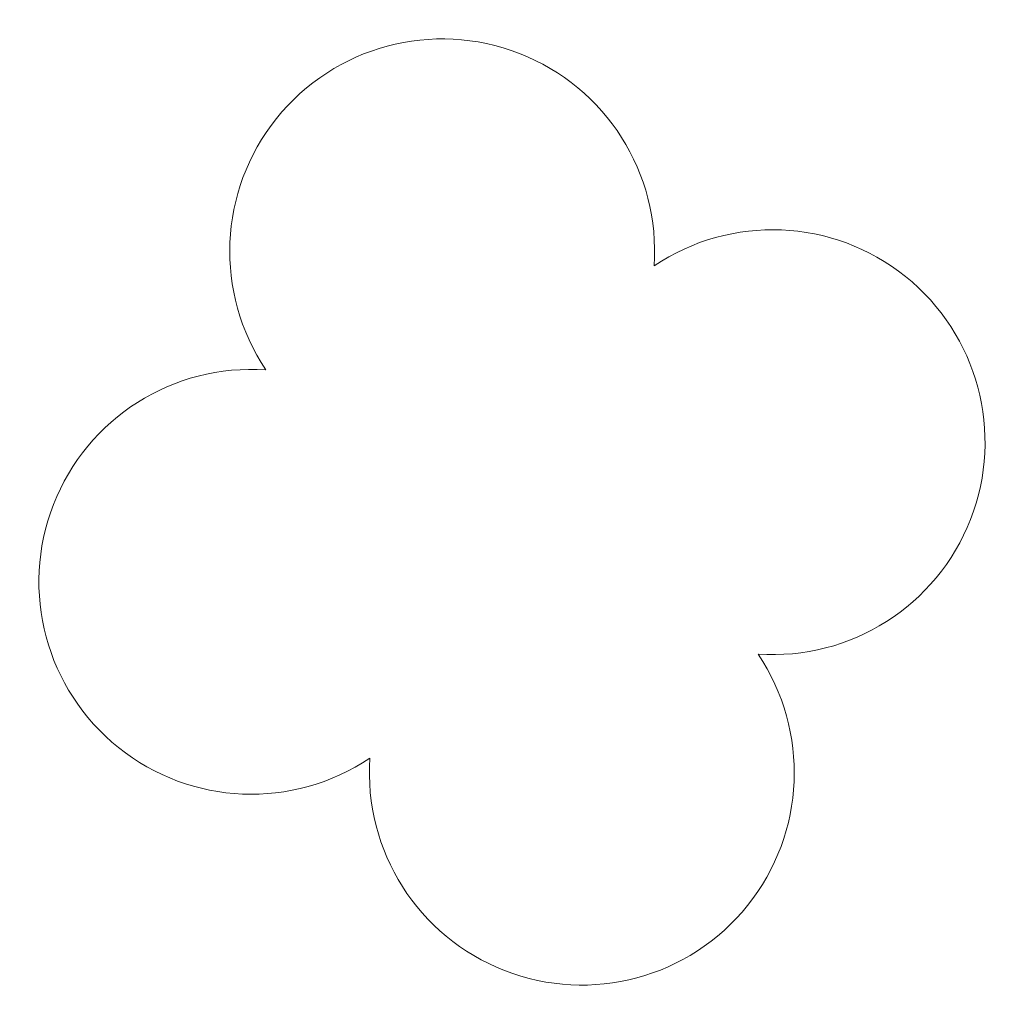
# Model space of a CAD drawing. Header units: metres. Extents: x 43144 to 46063, y 371355 to 373145.
# Tile 2 of 136: x 45462.24 to 45463.92, y 371801.22 to 371802.9. Entities that reach past the tile are written whole.
import ezdxf

# ---------------------------------------------------------------- set-up
doc = ezdxf.new("R2010")
doc.units = ezdxf.units.M

msp = doc.modelspace()

# ---------------------------------------------------------------- linework, layer by layer
at = {"layer": '', "color": 116, "linetype": 'Continuous', "lineweight": 13, "extrusion": (0, 0, -1)}
for centre, start, end in [((-45462.9608, 371802.5037), 326.0753, 183.9246), ((-45462.9608, 371802.5037), 326.0753, 183.9246), ((-45462.9608, 371802.5037), 326.0753, 183.9246), ((-45462.9608, 371802.5037), 326.0753, 183.9246), ((-45462.9608, 371802.5037), 326.0753, 183.9246), ((-45462.9608, 371802.5037), 326.0753, 183.9246), ((-45462.9608, 371802.5037), 326.0753, 183.9246), ((-45462.9608, 371802.5037), 326.0753, 183.9246), ((-45462.9608, 371802.5037), 326.0753, 183.9246), ((-45462.9608, 371802.5037), 326.0753, 183.9246), ((-45462.9608, 371802.5037), 326.0753, 183.9246), ((-45462.9608, 371802.5037), 326.0753, 183.9246), ((-45462.9608, 371802.5037), 326.0753, 183.9246), ((-45462.9608, 371802.5037), 326.0753, 183.9246), ((-45462.9608, 371802.5037), 326.0753, 183.9246), ((-45462.9608, 371802.5037), 326.0753, 183.9246), ((-45462.9608, 371802.5037), 326.0753, 183.9246), ((-45462.9608, 371802.5037), 326.0753, 183.9246), ((-45462.9608, 371802.5037), 326.0753, 183.9246), ((-45462.9608, 371802.5037), 326.0753, 183.9246), ((-45462.9608, 371802.5037), 326.0753, 183.9246), ((-45462.9608, 371802.5037), 326.0753, 183.9246), ((-45462.9608, 371802.5037), 326.0753, 183.9246), ((-45462.9608, 371802.5037), 326.0753, 183.9246), ((-45462.9608, 371802.5037), 326.0753, 183.9246), ((-45462.9608, 371802.5037), 326.0753, 183.9246), ((-45462.9608, 371802.5037), 326.0753, 183.9246), ((-45462.9608, 371802.5037), 326.0753, 183.9246), ((-45462.9608, 371802.5037), 326.0753, 183.9246), ((-45462.9608, 371802.5037), 326.0753, 183.9246), ((-45462.9608, 371802.5037), 326.0753, 183.9246), ((-45462.9608, 371802.5037), 326.0753, 183.9246), ((-45462.9608, 371802.5037), 326.0753, 183.9246), ((-45462.9608, 371802.5037), 326.0753, 183.9246), ((-45463.5259, 371802.1773), 56.0753, 273.9246), ((-45463.5259, 371802.1773), 56.0753, 273.9246), ((-45463.5259, 371802.1773), 56.0753, 273.9246), ((-45463.5259, 371802.1773), 56.0753, 273.9246), ((-45463.5259, 371802.1773), 56.0753, 273.9246), ((-45463.5259, 371802.1773), 56.0753, 273.9246), ((-45463.5259, 371802.1773), 56.0753, 273.9246), ((-45463.5259, 371802.1773), 56.0753, 273.9246), ((-45463.5259, 371802.1773), 56.0753, 273.9246), ((-45463.5259, 371802.1773), 56.0753, 273.9246), ((-45463.5259, 371802.1773), 56.0753, 273.9246), ((-45463.5259, 371802.1773), 56.0753, 273.9246), ((-45463.5259, 371802.1773), 56.0753, 273.9246), ((-45463.5259, 371802.1773), 56.0753, 273.9246), ((-45463.5259, 371802.1773), 56.0753, 273.9246), ((-45463.5259, 371802.1773), 56.0753, 273.9246), ((-45463.5259, 371802.1773), 56.0753, 273.9246), ((-45463.5259, 371802.1773), 56.0753, 273.9246), ((-45463.5259, 371802.1773), 56.0753, 273.9246), ((-45463.5259, 371802.1773), 56.0753, 273.9246), ((-45463.5259, 371802.1773), 56.0753, 273.9246), ((-45463.5259, 371802.1773), 56.0753, 273.9246), ((-45463.5259, 371802.1773), 56.0753, 273.9246), ((-45463.5259, 371802.1773), 56.0753, 273.9246), ((-45463.5259, 371802.1773), 56.0753, 273.9246), ((-45463.5259, 371802.1773), 56.0753, 273.9246), ((-45463.5259, 371802.1773), 56.0753, 273.9246), ((-45463.5259, 371802.1773), 56.0753, 273.9246), ((-45463.5259, 371802.1773), 56.0753, 273.9246), ((-45463.5259, 371802.1773), 56.0753, 273.9246), ((-45463.5259, 371802.1773), 56.0753, 273.9246), ((-45463.5259, 371802.1773), 56.0753, 273.9246), ((-45463.5259, 371802.1773), 56.0753, 273.9246), ((-45463.5259, 371802.1773), 56.0753, 273.9246), ((-45462.6344, 371801.9385), 236.0753, 93.9246), ((-45462.6344, 371801.9385), 236.0753, 93.9246), ((-45462.6344, 371801.9385), 236.0753, 93.9246), ((-45462.6344, 371801.9385), 236.0753, 93.9246), ((-45462.6344, 371801.9385), 236.0753, 93.9246), ((-45462.6344, 371801.9385), 236.0753, 93.9246), ((-45462.6344, 371801.9385), 236.0753, 93.9246), ((-45462.6344, 371801.9385), 236.0753, 93.9246), ((-45462.6344, 371801.9385), 236.0753, 93.9246), ((-45462.6344, 371801.9385), 236.0753, 93.9246), ((-45462.6344, 371801.9385), 236.0753, 93.9246), ((-45462.6344, 371801.9385), 236.0753, 93.9246), ((-45462.6344, 371801.9385), 236.0753, 93.9246), ((-45462.6344, 371801.9385), 236.0753, 93.9246), ((-45462.6344, 371801.9385), 236.0753, 93.9246), ((-45462.6344, 371801.9385), 236.0753, 93.9246), ((-45462.6344, 371801.9385), 236.0753, 93.9246), ((-45462.6344, 371801.9385), 236.0753, 93.9246), ((-45462.6344, 371801.9385), 236.0753, 93.9246), ((-45462.6344, 371801.9385), 236.0753, 93.9246), ((-45462.6344, 371801.9385), 236.0753, 93.9246), ((-45462.6344, 371801.9385), 236.0753, 93.9246), ((-45462.6344, 371801.9385), 236.0753, 93.9246), ((-45462.6344, 371801.9385), 236.0753, 93.9246), ((-45462.6344, 371801.9385), 236.0753, 93.9246), ((-45462.6344, 371801.9385), 236.0753, 93.9246), ((-45462.6344, 371801.9385), 236.0753, 93.9246), ((-45462.6344, 371801.9385), 236.0753, 93.9246), ((-45462.6344, 371801.9385), 236.0753, 93.9246), ((-45462.6344, 371801.9385), 236.0753, 93.9246), ((-45462.6344, 371801.9385), 236.0753, 93.9246), ((-45462.6344, 371801.9385), 236.0753, 93.9246), ((-45462.6344, 371801.9385), 236.0753, 93.9246), ((-45462.6344, 371801.9385), 236.0753, 93.9246), ((-45463.1996, 371801.6121), 146.0753, 3.9246), ((-45463.1996, 371801.6121), 146.0753, 3.9246), ((-45463.1996, 371801.6121), 146.0753, 3.9246), ((-45463.1996, 371801.6121), 146.0753, 3.9246), ((-45463.1996, 371801.6121), 146.0753, 3.9246), ((-45463.1996, 371801.6121), 146.0753, 3.9246), ((-45463.1996, 371801.6121), 146.0753, 3.9246), ((-45463.1996, 371801.6121), 146.0753, 3.9246), ((-45463.1996, 371801.6121), 146.0753, 3.9246), ((-45463.1996, 371801.6121), 146.0753, 3.9246), ((-45463.1996, 371801.6121), 146.0753, 3.9246), ((-45463.1996, 371801.6121), 146.0753, 3.9246), ((-45463.1996, 371801.6121), 146.0753, 3.9246), ((-45463.1996, 371801.6121), 146.0753, 3.9246), ((-45463.1996, 371801.6121), 146.0753, 3.9246), ((-45463.1996, 371801.6121), 146.0753, 3.9246), ((-45463.1996, 371801.6121), 146.0753, 3.9246), ((-45463.1996, 371801.6121), 146.0753, 3.9246), ((-45463.1996, 371801.6121), 146.0753, 3.9246), ((-45463.1996, 371801.6121), 146.0753, 3.9246), ((-45463.1996, 371801.6121), 146.0753, 3.9246), ((-45463.1996, 371801.6121), 146.0753, 3.9246), ((-45463.1996, 371801.6121), 146.0753, 3.9246), ((-45463.1996, 371801.6121), 146.0753, 3.9246), ((-45463.1996, 371801.6121), 146.0753, 3.9246), ((-45463.1996, 371801.6121), 146.0753, 3.9246), ((-45463.1996, 371801.6121), 146.0753, 3.9246), ((-45463.1996, 371801.6121), 146.0753, 3.9246), ((-45463.1996, 371801.6121), 146.0753, 3.9246), ((-45463.1996, 371801.6121), 146.0753, 3.9246), ((-45463.1996, 371801.6121), 146.0753, 3.9246), ((-45463.1996, 371801.6121), 146.0753, 3.9246), ((-45463.1996, 371801.6121), 146.0753, 3.9246), ((-45463.1996, 371801.6121), 146.0753, 3.9246)]:
    msp.add_arc(centre, 0.3633, start, end, dxfattribs=at)

doc.saveas('drawing.dxf')
